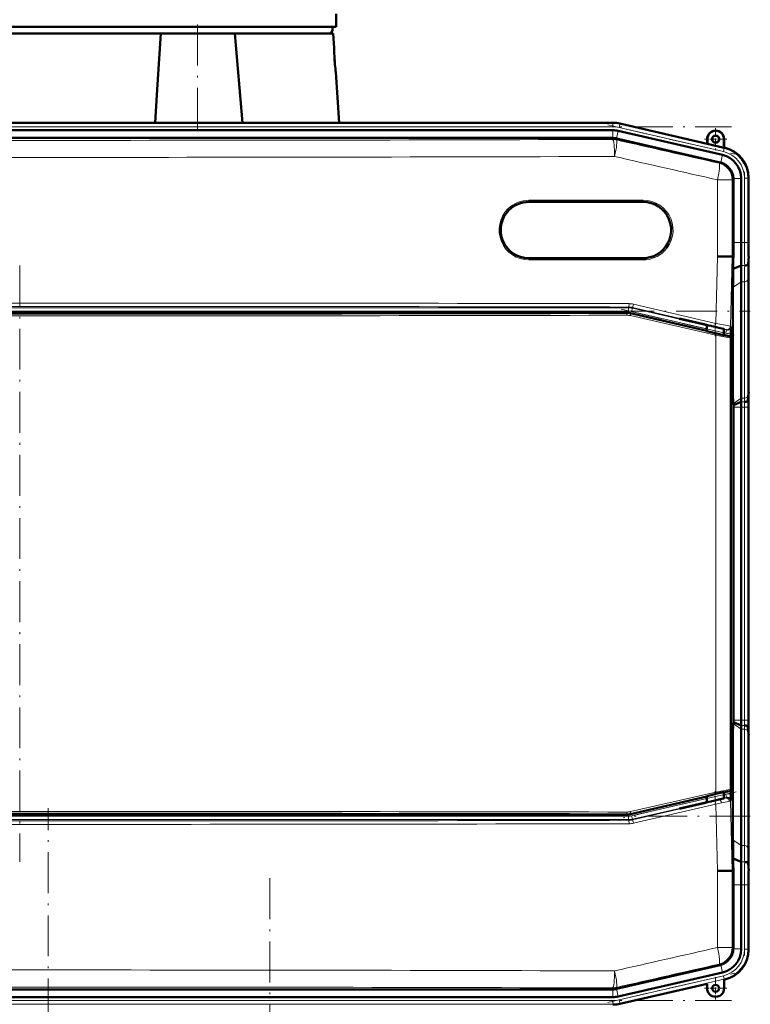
# Model space of a CAD drawing. Extents: x -1438 to 1837, y -1771 to 755.
# Tile 49 of 95: x -1003 to -788, y 127 to 415. Entities that reach past the tile are written whole.
import ezdxf

# ---------------------------------------------------------------- set-up
doc = ezdxf.new("R2010")
doc.units = 0
doc.linetypes.add('DASHDOT', pattern=[18.5, 12, -3, 0.5, -3])

msp = doc.modelspace()

# ---------------------------------------------------------------- linework, layer by layer
at = {"color": 7, "lineweight": 50}
for p, q in [((-909.73, 413.3), (-909.73, 417.05)), ((-1084.34, 413.3), (-909.73, 413.3)), ((-961.23, 411.3), (-1044.22, 411.3)), ((-939.5, 411.3), (-961.23, 411.3)), ((-921.96, 411.3), (-939.5, 411.3)), ((-939.5, 411.3), (-937.21, 385.15)), ((-910.7, 411.3), (-921.96, 411.3)), ((-910.7, 411.3), (-910.39, 406.97)), ((-910.39, 406.97), (-910.38, 406.54)), ((-910.38, 406.54), (-910.36, 405.95)), ((-909.95, 400.4), (-910.01, 401)), ((-909.9, 399.97), (-909.95, 400.4)), ((-909.9, 399.97), (-908.87, 385.15)), ((-828.6, 385.15), (-1176.66, 385.15)), ((-843.59, 385.15), (-1156.39, 385.15)), ((-843.59, 385.15), (-828.6, 385.15)), ((-826.52, 384.91), (-800.94, 379.01)), ((-826.51, 384.91), (-800.94, 379.01)), ((-843.59, 382.97), (-1156.39, 382.97)), ((-843.59, 382.97), (-828.6, 382.97)), ((-827.01, 382.78), (-796.43, 375.73)), ((-1176.63, 380.68), (-828.62, 380.68)), ((-828.62, 380.68), (-828.6, 380.68)), ((-797.12, 373.54), (-827.5, 380.55)), ((-800.94, 379.01), (-800.94, 380.35)), ((-800.87, 378.92), (-800.94, 379.01)), ((-800.87, 378.92), (-800.87, 380.35)), ((-800.87, 378.92), (-796.01, 377.8)), ((-796.01, 380.35), (-796.01, 377.8)), ((-795.94, 380.35), (-795.94, 377.85)), ((-796.01, 377.8), (-795.94, 377.85)), ((-795.94, 377.85), (-795.75, 377.81)), ((-793.25, 368.66), (-793.25, 368.84)), ((-793.25, 368.66), (-793.25, 350.04)), ((-790.96, 368.84), (-790.96, 350.04)), ((-788.78, 369.04), (-788.78, 350.04)), ((-788.78, 368.84), (-788.78, 350.04)), ((-853.25, 361.94), (-819.75, 361.94)), ((-819.75, 345.44), (-853.25, 345.44)), ((-793.92, 345.91), (-793.57, 345.91)), ((-793.24, 345.9), (-793.57, 345.91)), ((-788.75, 345.9), (-788.92, 343.71)), ((-790.92, 343.31), (-793.3, 342.32)), ((-788.78, 342.97), (-788.78, 308.83)), ((-788.78, 342.97), (-788.78, 308.83)), ((-790.96, 338.55), (-790.96, 304.41)), ((-793.35, 305.9), (-793.35, 336.86)), ((-824.51, 329.43), (-1180.73, 329.43)), ((-823.39, 329.3), (-801.07, 324.15)), ((-801.83, 325.97), (-809.08, 327.65)), ((-808.69, 327.65), (-809.08, 327.65)), ((-808.69, 327.65), (-801.83, 326.07)), ((-801.83, 326.07), (-800.41, 325.73)), ((-801.83, 325.97), (-801.83, 326.07)), ((-801.07, 325.8), (-801.83, 325.97)), ((-801.07, 325.89), (-801.07, 324.07)), ((-800.41, 325.73), (-799.71, 325.57)), ((-799.71, 325.57), (-799.56, 325.54)), ((-799.56, 325.54), (-798.58, 325.32)), ((-796.08, 324.71), (-796.08, 322.92)), ((-794, 323.63), (-794.04, 322.32)), ((-796.08, 323), (-795.97, 322.97)), ((-795.97, 322.97), (-795.39, 322.82)), ((-795.39, 322.82), (-794.37, 322.59)), ((-793.99, 322.1), (-793.99, 189.72)), ((-793.99, 305.91), (-793.35, 305.9)), ((-793.26, 302.78), (-793.35, 305.9)), ((-790.97, 303.31), (-793.25, 302.36)), ((-788.8, 305.9), (-788.97, 303.71)), ((-793.25, 302.36), (-793.26, 302.78)), ((-793.25, 301.76), (-793.25, 302.36)), ((-793.25, 210.04), (-793.25, 301.76)), ((-790.96, 301.76), (-790.96, 210.04)), ((-788.78, 301.76), (-788.78, 210.04)), ((-788.78, 301.76), (-788.78, 210.04)), ((-793.26, 209.02), (-793.35, 205.89)), ((-793.25, 209.44), (-793.26, 209.02)), ((-793.25, 210.04), (-793.25, 209.44)), ((-790.97, 208.49), (-793.25, 209.44)), ((-788.8, 205.9), (-788.97, 208.09)), ((-793.99, 205.89), (-793.35, 205.89)), ((-793.35, 205.89), (-793.35, 174.93)), ((-790.96, 173.25), (-790.96, 207.39)), ((-788.78, 168.83), (-788.78, 202.97)), ((-788.78, 168.83), (-788.78, 202.97)), ((-801.07, 187.67), (-823.39, 182.51)), ((-801.07, 187.74), (-801.07, 185.91)), ((-796.08, 187.09), (-796.08, 188.89)), ((-795.97, 188.84), (-796.08, 188.82)), ((-795.39, 188.99), (-795.97, 188.84)), ((-794.37, 189.23), (-795.39, 188.99)), ((-794, 188.17), (-794.04, 189.5)), ((-801.83, 185.82), (-809.08, 184.15)), ((-808.69, 184.15), (-801.83, 185.73)), ((-801.83, 185.73), (-800.41, 186.06)), ((-801.07, 186), (-801.83, 185.82)), ((-801.83, 185.82), (-801.83, 185.73)), ((-800.41, 186.06), (-799.71, 186.23)), ((-799.71, 186.23), (-799.56, 186.25)), ((-799.56, 186.25), (-798.58, 186.48)), ((-1180.73, 182.38), (-824.51, 182.38)), ((-808.69, 184.15), (-809.08, 184.15)), ((-790.92, 168.49), (-793.3, 169.48)), ((-793.3, 169.48), (-793.27, 167.71)), ((-793.27, 167.71), (-793.24, 165.9)), ((-788.75, 165.9), (-788.92, 168.09)), ((-793.57, 165.89), (-793.92, 165.88)), ((-793.24, 165.9), (-793.57, 165.89)), ((-793.25, 143.13), (-793.25, 161.76)), ((-790.96, 142.96), (-790.96, 161.76)), ((-788.78, 142.75), (-788.78, 161.76)), ((-788.78, 142.95), (-788.78, 161.76)), ((-793.25, 143.13), (-793.25, 142.96)), ((-797.12, 138.26), (-827.5, 131.25)), ((-827.01, 129.01), (-796.43, 136.07)), ((-826.52, 126.89), (-800.94, 132.79)), ((-800.94, 132.79), (-800.94, 131.44)), ((-795.94, 133.94), (-795.75, 133.99)), ((-795.94, 131.44), (-795.94, 133.94)), ((-1176.63, 131.12), (-828.62, 131.12)), ((-828.62, 131.12), (-828.6, 131.12)), ((-843.59, 128.83), (-1156.39, 128.83)), ((-843.59, 128.83), (-828.6, 128.83))]:
    msp.add_line(p, q, dxfattribs=at)
at = {"color": 7, "linetype": 'DASHDOT', "lineweight": 18}
for p, q in [((-950.43, 413.91), (-950.43, 382.53)), ((-1211.46, 383.97), (-793.79, 383.97)), ((-830.1, 384.52), (-792.84, 375.92)), ((-789.96, 370.78), (-789.96, 348.15)), ((-1002.62, 343.28), (-1002.62, 168.53)), ((-1216.98, 329.92), (-788.27, 329.92)), ((-826.12, 330.51), (-792.41, 322.73)), ((-789.96, 310.93), (-789.96, 200.87)), ((-792.41, 189.07), (-826.12, 181.29)), ((-788.27, 181.88), (-1216.99, 181.88)), ((-994.23, -506.68), (-994.23, 184.22)), ((-929.19, -310.82), (-929.19, 165.8)), ((-789.96, 163.64), (-789.96, 141.01)), ((-830.1, 127.27), (-792.84, 135.88)), ((-1211.46, 127.83), (-793.79, 127.83))]:
    msp.add_line(p, q, dxfattribs=at)
at = {"color": 7, "linetype": 'DASHDOT', "lineweight": 18, "ltscale": 0.014699}
msp.add_line((-909.86, 403.47), (-910.44, 403.47), dxfattribs=at)
at = {"color": 7, "lineweight": 18}
for p, q in [((-1176.66, 384.96), (-828.6, 384.96)), ((-1176.66, 383.97), (-828.6, 383.97)), ((-828.6, 384.96), (-828.6, 385.15)), ((-828.6, 384.96), (-828.6, 383.97)), ((-826.56, 384.73), (-826.78, 383.76)), ((-826.56, 384.73), (-826.51, 384.91)), ((-826.56, 384.73), (-795.93, 377.66)), ((-828.6, 380.68), (-828.6, 382.97)), ((-827.52, 380.55), (-827.01, 382.78)), ((-826.78, 383.76), (-796.16, 376.69)), ((-828.67, 380.25), (-828.62, 380.68)), ((-827.5, 380.55), (-827.54, 380.12)), ((-800.87, 380.35), (-800.94, 380.35)), ((-796.01, 380.35), (-795.94, 380.35)), ((-796.95, 373.49), (-796.43, 375.73)), ((-795.93, 377.66), (-796.16, 376.69)), ((-795.93, 377.66), (-795.75, 377.81)), ((-797.44, 373.28), (-797.12, 373.54)), ((-797.87, 345.97), (-797.87, 368.41)), ((-793.57, 368.41), (-797.87, 368.41)), ((-793.25, 368.66), (-793.57, 368.41)), ((-793.57, 368.41), (-793.57, 345.91)), ((-793.25, 368.84), (-790.96, 368.84)), ((-789.96, 368.9), (-789.96, 350.04)), ((-789.96, 368.9), (-788.96, 368.9)), ((-788.78, 369.04), (-788.96, 368.9)), ((-788.96, 368.9), (-788.96, 350.04)), ((-819.69, 362.44), (-853.2, 362.44)), ((-793.25, 350.04), (-790.96, 350.04)), ((-790.96, 350.04), (-789.96, 350.04)), ((-788.96, 350.04), (-789.96, 350.04)), ((-788.96, 350.04), (-788.78, 350.04)), ((-853.2, 344.94), (-819.69, 344.94)), ((-798.39, 326.35), (-797.87, 345.97)), ((-793.57, 345.91), (-794.11, 325.47)), ((-789.92, 343.31), (-790.92, 343.31)), ((-790.96, 338.55), (-793.35, 336.86)), ((-789.96, 338.55), (-790.96, 338.55)), ((-789.96, 338.55), (-789.96, 304.41)), ((-788.96, 339.23), (-788.96, 305.09)), ((-822.5, 331.97), (-798.39, 326.35)), ((-1181.26, 330.92), (-823.99, 330.92)), ((-823.99, 329.92), (-1181.26, 329.92)), ((-824.54, 329.22), (-824.51, 329.43)), ((-823.99, 330.92), (-823.97, 331.13)), ((-823.99, 329.92), (-823.99, 330.92)), ((-823.39, 329.3), (-823.41, 329.1)), ((-823.41, 329.1), (-798.3, 323.36)), ((-823.09, 329.81), (-822.87, 330.79)), ((-801.07, 324.73), (-823.09, 329.81)), ((-822.85, 331), (-822.87, 330.79)), ((-822.87, 330.79), (-801.07, 325.75)), ((-798.75, 325.38), (-822.85, 331)), ((-798.34, 322.87), (-823.46, 328.61)), ((-796.08, 324.6), (-795.21, 324.4)), ((-795.43, 323.43), (-796.08, 323.58)), ((-795.43, 323.43), (-795.21, 324.4)), ((-795.21, 324.4), (-795.33, 324.52)), ((-794.11, 325.47), (-793.98, 325.35)), ((-798.34, 188.94), (-798.34, 322.87)), ((-794.43, 322.54), (-794.37, 322.59)), ((-793.99, 322.1), (-794.04, 322.05)), ((-794.04, 322.05), (-794.04, 189.76)), ((-790.96, 304.41), (-793.26, 302.78)), ((-789.97, 303.31), (-790.97, 303.31)), ((-789.96, 304.41), (-790.96, 304.41)), ((-788.8, 305.9), (-788.75, 305.9)), ((-790.96, 301.76), (-793.25, 301.76)), ((-789.96, 301.76), (-790.96, 301.76)), ((-789.96, 301.76), (-788.96, 301.76)), ((-789.96, 301.76), (-789.96, 210.04)), ((-788.78, 301.76), (-788.96, 301.76)), ((-788.96, 301.76), (-788.96, 210.04)), ((-790.96, 207.39), (-793.26, 209.02)), ((-790.96, 210.04), (-793.25, 210.04)), ((-789.97, 208.49), (-790.97, 208.49)), ((-789.96, 210.04), (-790.96, 210.04)), ((-789.96, 210.04), (-788.96, 210.04)), ((-788.78, 210.04), (-788.96, 210.04)), ((-789.96, 207.39), (-790.96, 207.39)), ((-789.96, 173.25), (-789.96, 207.39)), ((-788.96, 172.56), (-788.96, 206.71)), ((-788.75, 205.9), (-788.8, 205.9)), ((-823.46, 183.21), (-798.34, 188.94)), ((-798.3, 188.46), (-823.41, 182.72)), ((-796.08, 188.22), (-795.43, 188.37)), ((-795.43, 188.37), (-795.21, 187.4)), ((-794.37, 189.23), (-794.43, 189.27)), ((-794.04, 189.76), (-793.99, 189.72)), ((-823.09, 181.98), (-801.07, 187.07)), ((-801.07, 186.04), (-822.87, 181.01)), ((-822.85, 180.8), (-798.75, 186.42)), ((-798.39, 185.45), (-822.5, 179.83)), ((-797.87, 165.83), (-798.39, 185.45)), ((-795.21, 187.4), (-796.08, 187.19)), ((-795.33, 187.28), (-795.21, 187.4)), ((-793.98, 186.45), (-794.11, 186.33)), ((-794.11, 186.33), (-793.57, 165.89)), ((-1181.26, 181.88), (-823.99, 181.88)), ((-824.51, 182.38), (-824.54, 182.59)), ((-823.99, 181.88), (-823.99, 180.88)), ((-823.39, 182.51), (-823.41, 182.72)), ((-823.09, 181.98), (-822.87, 181.01)), ((-823.99, 180.88), (-1181.26, 180.88)), ((-823.99, 180.88), (-823.97, 180.67)), ((-822.85, 180.8), (-822.87, 181.01)), ((-790.96, 173.25), (-793.35, 174.93)), ((-789.96, 173.25), (-790.96, 173.25)), ((-789.92, 168.49), (-790.92, 168.49)), ((-797.87, 143.39), (-797.87, 165.83)), ((-793.57, 165.89), (-793.57, 143.39)), ((-793.25, 161.76), (-790.96, 161.76)), ((-790.96, 161.76), (-789.96, 161.76)), ((-788.96, 161.76), (-789.96, 161.76)), ((-789.96, 142.9), (-789.96, 161.76)), ((-788.96, 161.76), (-788.78, 161.76)), ((-788.96, 142.9), (-788.96, 161.76)), ((-797.87, 143.39), (-793.57, 143.39)), ((-793.25, 143.13), (-793.57, 143.39)), ((-793.25, 142.96), (-790.96, 142.96)), ((-788.96, 142.9), (-789.96, 142.9)), ((-788.96, 142.9), (-788.78, 142.75)), ((-797.44, 138.52), (-797.12, 138.26)), ((-796.95, 138.31), (-796.43, 136.07)), ((-826.78, 128.04), (-796.16, 135.11)), ((-826.56, 127.07), (-795.93, 134.14)), ((-796.16, 135.11), (-795.93, 134.14)), ((-795.75, 133.99), (-795.93, 134.14)), ((-828.67, 131.55), (-828.62, 131.12)), ((-828.6, 131.12), (-828.6, 128.83)), ((-827.5, 131.25), (-827.54, 131.67)), ((-827.52, 131.25), (-827.01, 129.01)), ((-1176.66, 127.83), (-828.6, 127.83)), ((-828.6, 126.83), (-828.6, 127.83)), ((-826.56, 127.07), (-826.78, 128.04)), ((-826.56, 127.07), (-826.51, 126.89)), ((-1176.66, 126.83), (-828.6, 126.83)), ((-828.6, 126.83), (-828.6, 126.65))]:
    msp.add_line(p, q, dxfattribs=at)
at = {"color": 7, "linetype": 'DASHDOT', "lineweight": 18, "ltscale": 0.1625}
for p, q in [((-798.44, 383.6), (-798.44, 377.1)), ((-795.19, 380.35), (-801.69, 380.35)), ((-798.44, 134.69), (-798.44, 128.19)), ((-795.19, 131.44), (-801.69, 131.44))]:
    msp.add_line(p, q, dxfattribs=at)
at = {"color": 7, "linetype": 'DASHDOT', "lineweight": 18, "ltscale": 0.08985}
msp.add_line((-798.57, 326.19), (-798.57, 322.59), dxfattribs=at)
at = {"color": 7, "linetype": 'DASHDOT', "lineweight": 18, "ltscale": 0.019627}
msp.add_line((-798.58, 325.38), (-798.58, 324.6), dxfattribs=at)
at = {"color": 7, "linetype": 'DASHDOT', "lineweight": 18, "ltscale": 0.089713}
msp.add_line((-798.57, 189.2), (-798.57, 185.61), dxfattribs=at)
at = {"color": 7, "linetype": 'DASHDOT', "lineweight": 18, "ltscale": 0.019614}
msp.add_line((-798.58, 186.42), (-798.58, 187.2), dxfattribs=at)
at = {"color": 7, "lineweight": 50}
for points in [[(-961.23, 411.3), (-961.83, 402.42), (-962.39, 393.28), (-962.86, 385.15)], [(-801.07, 324.07), (-801.06, 324.07), (-801.06, 324.07), (-801.03, 324.06), (-800.67, 323.95), (-797.66, 323.24), (-796.12, 322.92), (-796.08, 322.92), (-796.08, 322.92), (-796.08, 322.92)], [(-798.58, 325.32), (-797.12, 324.97), (-796.16, 324.73), (-795.99, 324.68), (-795.97, 324.67), (-795.97, 324.67)], [(-795.97, 324.67), (-795.97, 324.67), (-795.98, 324.67), (-795.98, 324.67), (-796.08, 324.68)], [(-798.02, 188.49), (-800.17, 187.98), (-800.97, 187.78), (-801.06, 187.75), (-801.06, 187.74), (-801.07, 187.74)], [(-796.08, 188.89), (-796.08, 188.9), (-796.08, 188.9), (-796.09, 188.9), (-796.19, 188.88), (-797.04, 188.71), (-798.02, 188.49)], [(-798.58, 186.48), (-797.12, 186.83), (-796.16, 187.07), (-795.99, 187.12), (-795.97, 187.13), (-795.97, 187.13)], [(-795.97, 187.13), (-795.97, 187.13), (-795.98, 187.13), (-795.98, 187.13), (-796.08, 187.12)]]:
    msp.add_lwpolyline(points, dxfattribs=at)
at = {"color": 7, "lineweight": 18}
for points in [[(-798.39, 326.35), (-794.95, 325.67), (-794.16, 325.49), (-794.12, 325.47), (-794.11, 325.47)], [(-795.33, 324.52), (-795.34, 324.52), (-795.35, 324.53), (-795.47, 324.57), (-797.15, 325), (-798.75, 325.38)], [(-798.3, 323.36), (-796, 322.85), (-794.62, 322.56), (-794.45, 322.54), (-794.43, 322.54), (-794.43, 322.54), (-794.43, 322.54)], [(-794.04, 322.05), (-794.04, 322.05), (-794.06, 322.05), (-794.15, 322.06), (-794.91, 322.19), (-798.34, 322.87)], [(-798.34, 188.94), (-794.84, 189.64), (-794.17, 189.75), (-794.07, 189.76), (-794.05, 189.76), (-794.04, 189.76), (-794.04, 189.76)], [(-794.43, 189.27), (-794.43, 189.27), (-794.44, 189.27), (-794.52, 189.27), (-795.17, 189.14), (-798.3, 188.46)], [(-795.61, 187.19), (-795.37, 187.26), (-795.34, 187.28), (-795.33, 187.28)], [(-794.11, 186.33), (-794.12, 186.33), (-794.16, 186.31), (-794.46, 186.24)]]:
    msp.add_lwpolyline(points, dxfattribs=at)
at = {"color": 7, "lineweight": 50}
for centre, radius in [((-798.44, 380.35), 1.07), ((-798.44, 380.35), 1), ((-798.44, 131.44), 1)]:
    msp.add_circle(centre, radius, dxfattribs=at)
for centre, radius, start, end in [((-913.31, 412.8), 2.5, 323.1301, 11.537), ((-816.23, 410), 94.21, 181.8414, 182.463), ((-817.6, 409.95), 92.84, 182.4717, 183.9041), ((-817.44, 409.96), 93, 182.4728, 183.9967), ((-816.8, 410.01), 93.65, 183.9959, 185.5191), ((-816.28, 410.05), 94.17, 184.0479, 185.5151), ((-828.6, 375.9), 9.25, 77.0008, 89.9996), ((-828.6, 375.9), 9.25, 77.0007, 89.9996), ((-828.6, 375.9), 7.06, 77.0006, 89.9996), ((-798.44, 380.35), 2.5, 0, 180), ((-798.44, 380.35), 2.43, 360, 180), ((-798.02, 368.84), 7.06, 359.9966, 77.0032), ((-798.02, 368.84), 9.25, 359.9943, 77.0057), ((-797.77, 369.05), 8.99, 359.9916, 77.0084), ((-798.25, 368.66), 5.01, 2.1031, 74.9072), ((-853.25, 353.69), 8.25, 90, 134.9612), ((-819.75, 353.69), 8.25, 314.9294, 90), ((-853.25, 353.69), 8.25, 134.9699, 270), ((-100.76, 350.02), 692.49, 179.99805, 180.34055), ((-220.72, 349.9), 570.24, 179.9861, 180.6624), ((-441.19, 349.95), 347.59, 179.9856, 180.6685), ((-819.75, 353.69), 8.25, 270, 314.9153), ((-813.37, -860.83), 1206.9, 89.07649, 89.26402), ((-182.47, 333.06), 610.9, 178.79561, 179.13148), ((-581.55, 342.72), 207.22, 179.1215, 179.9313), ((-401.89, 336.4), 391.46, 179.1331, 179.9319), ((-451.18, 338.15), 339.78, 179.1293, 179.9319), ((-854.5, 325.16), 60.52, 358.5511, 0.1764), ((-794.49, 322.1), 0.5, 359.998, 77.002), ((-1001.19, 309.07), 212.42, 359.1437, 359.9337), ((-581.41, 309.08), 207.36, 180.0695, 180.8788), ((-870.78, 304.5), 79.82, 359.1476, 359.9359), ((-925.75, 301.79), 134.79, 359.9876, 0.6479), ((-1146.49, 301.84), 357.71, 359.9872, 0.6507), ((-441.7, 301.85), 347.08, 179.3309, 180.0147), ((-925.75, 210.01), 134.79, 359.3521, 0.0124), ((-870.78, 207.3), 79.82, 0.0641, 0.8524), ((-1146.49, 209.96), 357.71, 359.3493, 0.0128), ((-441.7, 209.95), 347.08, 179.9853, 180.6691), ((-1001.19, 202.72), 212.42, 0.0663, 0.8563), ((-581.41, 202.72), 207.36, 179.1212, 179.9305), ((-794.49, 189.72), 0.5, 282.998, 0.002), ((-854.5, 186.64), 60.52, 359.8196, 1.4448), ((-401.89, 175.4), 391.46, 180.0681, 180.8669), ((-451.18, 173.65), 339.78, 180.0681, 180.8707), ((-220.72, 161.9), 570.24, 179.3376, 180.0139), ((-581.55, 169.08), 207.22, 180.0687, 180.8785), ((-813.36, 1371.5), 1205.77, 270.73585, 270.92354), ((-100.76, 161.78), 692.49, 179.65945, 180.00195), ((-441.19, 161.84), 347.59, 179.3315, 180.0144), ((-798.25, 143.14), 5, 285.1029, 357.9073), ((-798.02, 142.95), 7.06, 282.9968, 0.0034), ((-797.77, 142.75), 8.99, 282.9916, 0.0084), ((-798.44, 131.44), 2.5, 180, 360), ((-828.6, 135.9), 7.06, 270.0004, 282.9994), ((-828.6, 135.9), 9.25, 270.0004, 282.9992), ((-828.6, 135.9), 9.25, 270.0004, 282.9993)]:
    msp.add_arc(centre, radius, start, end, dxfattribs=at)
at = {"color": 7, "lineweight": 18}
for centre, radius, start, end in [((-828.6, 375.9), 9.06, 77.0008, 89.9996), ((-828.6, 375.9), 8.06, 77.0006, 89.9996), ((-1002.63, 56029.29), 55649.31, 269.820896, 270.179106), ((11868.51, 56150.78), 57197.52, 257.175313, 257.206234), ((-1002.63, 56404.55), 56029.56, 269.821504, 270.178498), ((11907.04, 56508.85), 57560.09, 257.2175922, 257.2484236), ((-797.95, 368.9), 7.99, 359.9916, 77.0084), ((-797.95, 368.9), 8.99, 359.9997, 77.0003), ((-853.2, 353.69), 8.75, 89.9957, 134.9539), ((-819.69, 353.69), 8.75, 314.9196, 90.0213), ((-853.21, 353.69), 8.75, 134.9606, 270.0213), ((-220.85, 349.9), 569.11, 179.986, 180.6637), ((-254.98, 349.91), 533.98, 179.9859, 180.6653), ((-819.69, 353.69), 8.75, 269.9957, 314.9129), ((-470.71, 338.85), 318.25, 179.1257, 179.9316), ((-450.82, 338.15), 339.14, 179.1277, 179.9318), ((-1002.63, -83480.26), 83812.57, 89.8777831, 90.1222151), ((-823.86, 326.13), 5.99, 76.8712, 89.8909), ((-1002.63, -83366.72), 83698.04, 89.8777011, 90.122297), ((-1002.62, 84057.58), 83728.55, 269.8781333, 270.1218617), ((-824.53, 324.22), 5, 77.1098, 90.1116), ((-823.99, 325.91), 5, 77.0066, 89.9934), ((-823.99, 325.91), 4, 77.0047, 89.9953), ((-823.98, 326.13), 5, 76.8528, 89.8509), ((-1002.62, 84114.48), 83785.95, 269.8781811, 270.1218207), ((-824.47, 324.23), 4.49, 77.1108, 90.1395), ((-794.98, 325.38), 2, 256.9951, 299.3366), ((-794.98, 325.37), 0.999, 256.9181, 358.54), ((-794.54, 322.05), 0.5, 0.0159, 76.9841), ((-870.4, 304.5), 80.44, 359.1546, 359.9369), ((-926.13, 301.78), 136.17, 359.9884, 0.642), ((-890.23, 305.2), 101.27, 359.1557, 359.937), ((-960.43, 301.79), 171.47, 359.9884, 0.6411), ((-926.13, 210.01), 136.17, 359.358, 0.0116), ((-870.4, 207.3), 80.44, 0.0631, 0.8454), ((-960.43, 210.01), 171.47, 359.3589, 0.0116), ((-890.23, 206.6), 101.27, 0.063, 0.8443), ((-794.98, 186.42), 2, 60.6635, 103.005), ((-794.54, 189.76), 0.5, 283.0159, 359.9841), ((-844.85, 384.1), 202.98, 283.1255, 283.506), ((-855.32, 482.3), 302.27, 280.857, 281.1749), ((-824.41, 299.25), 115.71, 283.48, 284.0366), ((-815.59, 283.04), 99.08, 280.9623, 282.3111), ((-804.78, 221.02), 35.05, 283.9245, 285.1673), ((-794.98, 186.42), 0.999, 1.46, 103.0819), ((-1002.62, -83602.67), 83785.95, 89.8781793, 90.1218189), ((-1002.62, -83545.77), 83728.55, 89.8781383, 90.1218667), ((-824.53, 187.59), 5, 269.8884, 282.8902), ((-824.47, 187.58), 4.49, 269.8605, 282.8892), ((-823.99, 185.88), 4, 270.0047, 282.9953), ((-1002.63, 83992.05), 83812.57, 269.8777849, 270.1222169), ((-1002.63, 83878.52), 83698.04, 269.877703, 270.1222989), ((-823.98, 185.67), 5, 270.1491, 283.1472), ((-823.86, 185.66), 5.99, 270.1091, 283.1288), ((-450.82, 173.65), 339.14, 180.0682, 180.8723), ((-470.71, 172.94), 318.25, 180.0684, 180.8743), ((-220.85, 161.9), 569.11, 179.3363, 180.014), ((-254.98, 161.89), 533.98, 179.3347, 180.0141), ((11907.04, -55997.05), 57560.09, 102.7515764, 102.7824078), ((-797.95, 142.9), 7.99, 282.9916, 0.0084), ((-797.95, 142.9), 8.99, 282.9997, 0.0003), ((-1002.63, -55892.75), 56029.56, 89.821502, 90.178496), ((11868.51, -55638.98), 57197.52, 102.793766, 102.824687), ((-1002.63, -55517.5), 55649.31, 89.820894, 90.179104), ((-828.6, 135.9), 8.06, 270.0004, 282.9994), ((-828.6, 135.9), 9.06, 270.0004, 282.9992)]:
    msp.add_arc(centre, radius, start, end, dxfattribs=at)
for centre, major_axis, ratio, start_param, end_param in [((-828.67, 375.25), (4.97, -0.57), 0.999653, 1.457389, 1.684204), ((-828.67, 375.25), (0.02, -5), 0.119003, 1.570423, 3.115225), ((-828.67, 375.25), (-1.11, -4.88), 0.116076, 1.597214, 3.115235), ((-798.57, 368.41), (-1.11, -4.88), 0.136195, 1.601714, 3.115166), ((-798.57, 368.41), (3.11, -3.91), 0.999441, 0.899117, 2.242476), ((-853.25, 362.44), (0, -0.5), 0.101872, 0, 1.570796), ((-819.75, 362.44), (0, 0.5), 0.124719, 3.141593, 4.712389), ((-859.44, 359.88), (0.353, -0.354), 0.069254, 0.000014, 1.501741), ((-813.57, 347.5), (0.353, -0.354), 0.091666, 1.479613, 3.141593), ((-853.25, 344.94), (0, 0.5), 0.101872, 4.712389, 6.283185), ((-819.75, 344.94), (0, -0.5), 0.124719, 1.570796, 3.141593), ((-789.96, 339.26), (-1, 0), 0.707107, 1.570796, 3.106686), ((-823.97, 332.13), (0, -1), 0.121885, 0.017584, 1.571058), ((-822.62, 331.97), (-0.227, -0.974), 0.119647, 0.01758, 1.598677), ((-824.54, 328.72), (0.001, -0.5), 0.121453, 1.570537, 3.124009), ((-823.53, 328.61), (-0.111, -0.487), 0.119115, 1.598027, 3.124014), ((-798.53, 326.35), (-0.227, -0.974), 0.135666, 0.017616, 1.602449), ((-798.41, 322.87), (-0.111, -0.487), 0.135841, 1.601805, 3.123976), ((-795.11, 325.49), (0.682, 0.732), 0.99939, 3.664878, 5.435811), ((-789.96, 305.12), (-1, 0), 0.707107, 1.570796, 3.106686), ((-789.96, 206.68), (-1, 0), 0.707107, 3.176499, 4.712389), ((-798.41, 188.94), (0.111, -0.487), 0.135841, 0.017617, 1.539787), ((-798.53, 185.45), (0.227, -0.974), 0.135666, 1.539144, 3.123976), ((-797.22, 185.76), (0.234, -0.972), 0.460439, 1.469807, 3.121928), ((-795.39, 186.22), (0.266, -0.964), 0.924796, 1.34401, 3.095701), ((-795.11, 186.31), (-0.682, 0.732), 0.99939, 3.988967, 5.7599), ((-824.54, 183.09), (-0.001, -0.5), 0.121453, 0.017583, 1.571056), ((-823.53, 183.21), (0.111, -0.487), 0.119115, 0.017578, 1.543566), ((-823.99, 185.88), (4.97, 0.57), 0.999846, 4.59896, 4.825818), ((-823.97, 179.67), (0, -1), 0.121885, 1.570535, 3.124008), ((-822.62, 179.83), (0.227, -0.974), 0.119647, 1.542916, 3.124013), ((-789.96, 172.54), (-1, 0), 0.707107, 3.176499, 4.712389), ((-798.57, 143.39), (1.11, -4.88), 0.136195, 0.026426, 1.539879), ((-798.57, 143.39), (-3.11, -3.91), 0.999441, 0.899117, 2.242476), ((-828.67, 136.55), (-0.02, -5), 0.119003, 0.026367, 1.57117), ((-828.67, 136.55), (1.11, -4.88), 0.116076, 0.026358, 1.544378), ((-828.67, 136.55), (-4.97, -0.57), 0.999653, 1.457389, 1.684204)]:
    msp.add_ellipse(centre, major_axis=major_axis, ratio=ratio, start_param=start_param, end_param=end_param, dxfattribs=at)
at = {"color": 7, "lineweight": 50}
for centre, major_axis, ratio, start_param, end_param in [((-828.62, 375.68), (4.97, -0.57), 0.999653, 1.457389, 1.679108), ((-798.25, 368.66), (-3.11, 3.91), 0.999441, 5.34848, 5.384068), ((-789.92, 343.72), (1, 0), 0.414186, 4.715241, 6.251123), ((-824.51, 324.43), (4.97, -0.57), 0.999846, 1.457367, 1.684225), ((-789.97, 303.73), (1, 0), 0.414343, 4.715179, 6.251104), ((-789.97, 208.07), (1, 0), 0.414215, 0.032067, 1.567956), ((-824.51, 187.38), (4.97, 0.57), 0.999846, 4.59896, 4.825818), ((-789.92, 168.07), (1, 0), 0.414215, 0.032067, 1.567956), ((-798.25, 143.13), (-3.11, -3.91), 0.999441, 0.899117, 0.934706), ((-828.62, 136.12), (4.97, 0.57), 0.999653, 4.604077, 4.825796)]:
    msp.add_ellipse(centre, major_axis=major_axis, ratio=ratio, start_param=start_param, end_param=end_param, dxfattribs=at)

doc.saveas('drawing.dxf')
